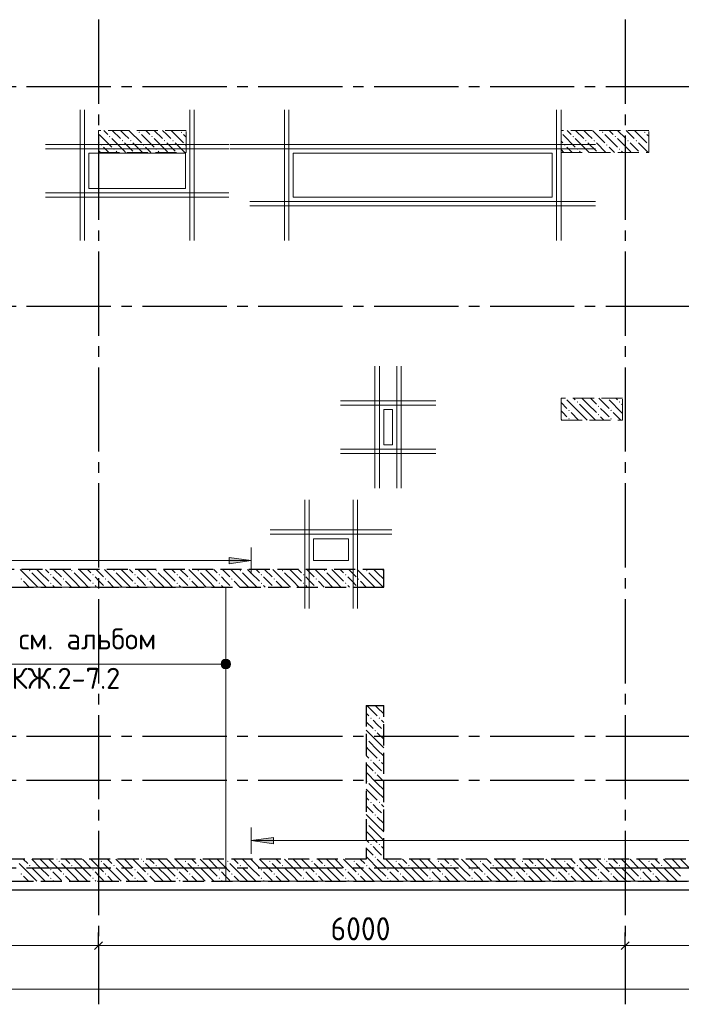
# Model space of a CAD drawing. Header units: millimetres. Extents: x 0 to 50400, y 0 to 35640.
# Tile 4 of 19: x 11617 to 19156, y 8909 to 20124. Entities that reach past the tile are written whole.
import ezdxf

# ---------------------------------------------------------------- set-up
doc = ezdxf.new("R2010")
doc.units = ezdxf.units.MM
doc.linetypes.add('______2', pattern=[324, 240, -84])
doc.linetypes.add('______5', pattern=[1320, 960, -120, 120, -120])
for name, color, linetype, lineweight in [('Standard', 7, 'Continuous', 25), ('ЖБ Перекрытие верхний уровень_1', 7, 'Continuous', 35), ('ЖБ Пилон', 7, 'Continuous', 35), ('ЖБ Стена верхний уровень', 7, 'Continuous', 35), ('Общий01', 7, 'Continuous', 13), ('Общий02', 7, 'Continuous', 18), ('Примечания', 7, 'Continuous', 13), ('Размерная линия_ общее', 7, 'Continuous', 13), ('Тени', 7, 'Continuous', 13)]:
    doc.layers.add(name, color=color, linetype=linetype, lineweight=lineweight)
doc.layers.add('Оси', color=7, linetype='______5', true_color=0x656565)
doc.styles.add('ISOCPEUR', font='txt')

msp = doc.modelspace()

# ---------------------------------------------------------------- hatches: boundary and pattern name
at = {"layer": 'ЖБ Пилон', "linetype": 'Continuous', "lineweight": 18, "transparency": 33554687}
for points in [[(12972, 18841), (12980, 18849), (12987, 18841), (12980, 18833)], [(13452, 18841), (13460, 18849), (13467, 18841), (13460, 18833)], [(17785, 18844), (17787, 18841), (17785, 18839)], [(18252, 18841), (18260, 18849), (18267, 18841), (18260, 18833)], [(18732, 18841), (18740, 18849), (18747, 18841), (18740, 18833)], [(12636, 18793), (12644, 18801), (12651, 18793), (12644, 18785)], [(12780, 18745), (12788, 18753), (12795, 18745), (12788, 18737)], [(12876, 18745), (12884, 18753), (12891, 18745), (12884, 18737)], [(13116, 18793), (13124, 18801), (13131, 18793), (13124, 18785)], [(13260, 18745), (13268, 18753), (13275, 18745), (13268, 18737)], [(13356, 18745), (13364, 18753), (13371, 18745), (13364, 18737)], [(17916, 18793), (17924, 18801), (17931, 18793), (17924, 18785)], [(18060, 18745), (18068, 18753), (18075, 18745), (18068, 18737)], [(18156, 18745), (18164, 18753), (18171, 18745), (18164, 18737)], [(18396, 18793), (18404, 18801), (18411, 18793), (18404, 18785)], [(18540, 18745), (18548, 18753), (18555, 18745), (18548, 18737)], [(18636, 18745), (18644, 18753), (18651, 18745), (18644, 18737)], [(12540, 18697), (12548, 18705), (12555, 18697), (12548, 18689)], [(12684, 18649), (12692, 18657), (12699, 18649), (12692, 18641)], [(13020, 18697), (13028, 18705), (13035, 18697), (13028, 18689)], [(13164, 18649), (13172, 18657), (13179, 18649), (13172, 18641)], [(13500, 18697), (13508, 18705), (13515, 18698), (13515, 18697), (13508, 18689)], [(17820, 18697), (17828, 18705), (17835, 18697), (17828, 18689)], [(17964, 18649), (17972, 18657), (17979, 18649), (17972, 18641)], [(18300, 18697), (18308, 18705), (18315, 18697), (18308, 18689)], [(18444, 18649), (18452, 18657), (18459, 18649), (18452, 18641)], [(18780, 18697), (18785, 18703), (18785, 18692)], [(17830, 15812), (17828, 15809), (17825, 15812)], [(17964, 15769), (17972, 15777), (17979, 15769), (17972, 15761)], [(18204, 15721), (18212, 15729), (18219, 15721), (18212, 15714)], [(18310, 15812), (18308, 15809), (18305, 15812)], [(18444, 15769), (18452, 15777), (18459, 15769), (18452, 15761)], [(17868, 15673), (17876, 15681), (17883, 15673), (17876, 15665)], [(18204, 15625), (18212, 15633), (18219, 15625), (18212, 15617)], [(18348, 15673), (18356, 15681), (18363, 15673), (18356, 15665)], [(17868, 15577), (17876, 15585), (17883, 15577), (17876, 15569)], [(18348, 15577), (18356, 15585), (18363, 15577), (18356, 15569)]]:
    msp.add_hatch(color=7, dxfattribs=at).paths.add_polyline_path(points, flags=16)
at = {"layer": 'ЖБ Стена верхний уровень', "linetype": 'Continuous', "lineweight": 18, "transparency": 33554687}
for points in [[(11724, 13849), (11732, 13857), (11739, 13849), (11732, 13841)], [(11964, 13801), (11972, 13809), (11979, 13801), (11972, 13793)], [(12204, 13849), (12212, 13857), (12219, 13849), (12212, 13841)], [(12444, 13801), (12452, 13809), (12459, 13801), (12452, 13793)], [(12684, 13849), (12692, 13857), (12699, 13849), (12692, 13841)], [(12924, 13801), (12932, 13809), (12939, 13801), (12932, 13793)], [(13164, 13849), (13172, 13857), (13179, 13849), (13172, 13841)], [(13404, 13801), (13412, 13809), (13419, 13801), (13412, 13793)], [(13644, 13849), (13652, 13857), (13659, 13849), (13652, 13841)], [(13884, 13801), (13892, 13809), (13899, 13801), (13892, 13793)], [(14124, 13849), (14132, 13857), (14139, 13849), (14132, 13841)], [(14364, 13801), (14372, 13809), (14379, 13801), (14372, 13793)], [(14604, 13849), (14612, 13857), (14619, 13849), (14612, 13841)], [(14844, 13801), (14852, 13809), (14859, 13801), (14852, 13793)], [(15084, 13849), (15092, 13857), (15099, 13849), (15092, 13841)], [(15324, 13801), (15332, 13809), (15339, 13801), (15332, 13793)], [(15564, 13849), (15572, 13857), (15579, 13849), (15572, 13841)], [(11628, 13753), (11636, 13761), (11643, 13753), (11636, 13745)], [(11964, 13705), (11972, 13713), (11979, 13705), (11972, 13697)], [(12108, 13753), (12116, 13761), (12123, 13753), (12116, 13745)], [(12444, 13705), (12452, 13713), (12459, 13705), (12452, 13697)], [(12588, 13753), (12596, 13761), (12603, 13753), (12596, 13745)], [(12924, 13705), (12932, 13713), (12939, 13705), (12932, 13697)], [(13068, 13753), (13076, 13761), (13083, 13753), (13076, 13745)], [(13404, 13705), (13412, 13713), (13419, 13705), (13412, 13697)], [(13548, 13753), (13556, 13761), (13563, 13753), (13556, 13745)], [(13884, 13705), (13892, 13713), (13899, 13705), (13892, 13697)], [(14028, 13753), (14036, 13761), (14043, 13753), (14036, 13745)], [(14364, 13705), (14372, 13713), (14379, 13705), (14372, 13697)], [(14508, 13753), (14516, 13761), (14523, 13753), (14516, 13745)], [(14844, 13705), (14852, 13713), (14859, 13705), (14852, 13697)], [(14988, 13753), (14996, 13761), (15003, 13753), (14996, 13745)], [(15324, 13705), (15332, 13713), (15339, 13705), (15332, 13697)], [(15468, 13753), (15476, 13761), (15483, 13753), (15476, 13745)], [(11633, 13662), (11636, 13665), (11638, 13662)], [(12113, 13662), (12116, 13665), (12118, 13662)], [(12593, 13662), (12596, 13665), (12598, 13662)], [(13073, 13662), (13076, 13665), (13078, 13662)], [(13553, 13662), (13556, 13665), (13558, 13662)], [(14033, 13662), (14036, 13665), (14038, 13662)], [(14513, 13662), (14516, 13665), (14518, 13662)], [(14993, 13662), (14996, 13665), (14998, 13662)], [(15473, 13662), (15476, 13665), (15478, 13662)], [(15612, 12169), (15620, 12177), (15627, 12169), (15620, 12161)], [(15708, 12169), (15716, 12177), (15723, 12169), (15716, 12161)], [(15660, 12025), (15668, 12033), (15675, 12025), (15668, 12017)], [(15756, 12025), (15764, 12033), (15765, 12032), (15765, 12019), (15764, 12017)], [(15565, 11931), (15572, 11937), (15579, 11929), (15572, 11921), (15565, 11928)], [(15612, 11689), (15620, 11697), (15627, 11689), (15620, 11681)], [(15708, 11689), (15716, 11697), (15723, 11689), (15716, 11681)], [(15660, 11545), (15668, 11553), (15675, 11545), (15668, 11537)], [(15756, 11545), (15764, 11553), (15765, 11552), (15765, 11539), (15764, 11537)], [(15565, 11451), (15572, 11457), (15579, 11449), (15572, 11441), (15565, 11448)], [(15612, 11209), (15620, 11217), (15627, 11209), (15620, 11201)], [(15708, 11209), (15716, 11217), (15723, 11209), (15716, 11201)], [(15660, 11065), (15668, 11073), (15675, 11065), (15668, 11057)], [(15756, 11065), (15764, 11073), (15765, 11072), (15765, 11059), (15764, 11057)], [(15565, 10971), (15572, 10977), (15579, 10969), (15572, 10961), (15565, 10968)], [(15612, 10729), (15620, 10737), (15627, 10729), (15620, 10721)], [(15708, 10729), (15716, 10737), (15723, 10729), (15716, 10721)], [(12060, 10537), (12068, 10545), (12075, 10537), (12068, 10529)], [(12540, 10537), (12548, 10545), (12555, 10537), (12548, 10529)], [(13020, 10537), (13028, 10545), (13035, 10537), (13028, 10529)], [(13500, 10537), (13508, 10545), (13515, 10537), (13508, 10529)], [(13980, 10537), (13988, 10545), (13995, 10537), (13988, 10529)], [(14460, 10537), (14468, 10545), (14475, 10537), (14468, 10529)], [(14940, 10537), (14948, 10545), (14955, 10537), (14948, 10529)], [(15420, 10537), (15428, 10545), (15435, 10537), (15428, 10529)], [(15660, 10585), (15668, 10593), (15675, 10585), (15668, 10577)], [(15756, 10585), (15764, 10593), (15765, 10592), (15765, 10579), (15764, 10577)], [(15900, 10537), (15908, 10545), (15915, 10537), (15908, 10529)], [(16380, 10537), (16388, 10545), (16395, 10537), (16388, 10529)], [(16860, 10537), (16868, 10545), (16875, 10537), (16868, 10529)], [(17340, 10537), (17348, 10545), (17355, 10537), (17348, 10529)], [(17820, 10537), (17828, 10545), (17835, 10537), (17828, 10529)], [(18300, 10537), (18308, 10545), (18315, 10537), (18308, 10529)], [(18780, 10537), (18788, 10545), (18795, 10537), (18788, 10529)], [(11724, 10489), (11732, 10497), (11739, 10489), (11732, 10481)], [(11964, 10441), (11972, 10449), (11979, 10441), (11972, 10433)], [(12204, 10489), (12212, 10497), (12219, 10489), (12212, 10481)], [(12444, 10441), (12452, 10449), (12459, 10441), (12452, 10433)], [(12684, 10489), (12692, 10497), (12699, 10489), (12692, 10481)], [(12924, 10441), (12932, 10449), (12939, 10441), (12932, 10433)], [(13164, 10489), (13172, 10497), (13179, 10489), (13172, 10481)], [(13404, 10441), (13412, 10449), (13419, 10441), (13412, 10433)], [(13644, 10489), (13652, 10497), (13659, 10489), (13652, 10481)], [(13884, 10441), (13892, 10449), (13899, 10441), (13892, 10433)], [(14124, 10489), (14132, 10497), (14139, 10489), (14132, 10481)], [(14364, 10441), (14372, 10449), (14379, 10441), (14372, 10433)], [(14604, 10489), (14612, 10497), (14619, 10489), (14612, 10481)], [(14844, 10441), (14852, 10449), (14859, 10441), (14852, 10433)], [(15084, 10489), (15092, 10497), (15099, 10489), (15092, 10481)], [(15324, 10441), (15332, 10449), (15339, 10441), (15332, 10433)], [(15564, 10489), (15572, 10497), (15579, 10489), (15572, 10481)], [(15804, 10441), (15812, 10449), (15819, 10441), (15812, 10433)], [(16044, 10489), (16052, 10497), (16059, 10489), (16052, 10481)], [(16284, 10441), (16292, 10449), (16299, 10441), (16292, 10433)], [(16524, 10489), (16532, 10497), (16539, 10489), (16532, 10481)], [(16764, 10441), (16772, 10449), (16779, 10441), (16772, 10433)], [(17004, 10489), (17012, 10497), (17019, 10489), (17012, 10481)], [(17244, 10441), (17252, 10449), (17259, 10441), (17252, 10433)], [(17484, 10489), (17492, 10497), (17499, 10489), (17492, 10481)], [(17724, 10441), (17732, 10449), (17739, 10441), (17732, 10433)], [(17964, 10489), (17972, 10497), (17979, 10489), (17972, 10481)], [(18204, 10441), (18212, 10449), (18219, 10441), (18212, 10433)], [(18444, 10489), (18452, 10497), (18459, 10489), (18452, 10481)], [(18684, 10441), (18692, 10449), (18699, 10441), (18692, 10433)], [(18924, 10489), (18932, 10497), (18939, 10489), (18932, 10481)], [(11628, 10393), (11636, 10401), (11643, 10393), (11636, 10385)], [(11964, 10345), (11972, 10353), (11979, 10345), (11972, 10337)], [(12108, 10393), (12116, 10401), (12123, 10393), (12116, 10385)], [(12444, 10345), (12452, 10353), (12459, 10345), (12452, 10337)], [(12588, 10393), (12596, 10401), (12603, 10393), (12596, 10385)], [(12924, 10345), (12932, 10353), (12939, 10345), (12932, 10337)], [(13068, 10393), (13076, 10401), (13083, 10393), (13076, 10385)], [(13404, 10345), (13412, 10353), (13419, 10345), (13412, 10337)], [(13548, 10393), (13556, 10401), (13563, 10393), (13556, 10385)], [(13884, 10345), (13892, 10353), (13899, 10345), (13892, 10337)], [(14028, 10393), (14036, 10401), (14043, 10393), (14036, 10385)], [(14364, 10345), (14372, 10353), (14379, 10345), (14372, 10337)], [(14508, 10393), (14516, 10401), (14523, 10393), (14516, 10385)], [(14844, 10345), (14852, 10353), (14859, 10345), (14852, 10337)], [(14988, 10393), (14996, 10401), (15003, 10393), (14996, 10385)], [(15324, 10345), (15332, 10353), (15339, 10345), (15332, 10337)], [(15468, 10393), (15476, 10401), (15483, 10393), (15476, 10385)], [(15804, 10345), (15812, 10353), (15819, 10345), (15812, 10337)], [(15948, 10393), (15956, 10401), (15963, 10393), (15956, 10385)], [(16284, 10345), (16292, 10353), (16299, 10345), (16292, 10337)], [(16428, 10393), (16436, 10401), (16443, 10393), (16436, 10385)], [(16764, 10345), (16772, 10353), (16779, 10345), (16772, 10337)], [(16908, 10393), (16916, 10401), (16923, 10393), (16916, 10385)], [(17244, 10345), (17252, 10353), (17259, 10345), (17252, 10337)], [(17388, 10393), (17396, 10401), (17403, 10393), (17396, 10385)], [(17724, 10345), (17732, 10353), (17739, 10345), (17732, 10337)], [(17868, 10393), (17876, 10401), (17883, 10393), (17876, 10385)], [(18204, 10345), (18212, 10353), (18219, 10345), (18212, 10337)], [(18348, 10393), (18356, 10401), (18363, 10393), (18356, 10385)], [(18684, 10345), (18692, 10353), (18699, 10345), (18692, 10337)], [(18828, 10393), (18836, 10401), (18843, 10393), (18836, 10385)]]:
    msp.add_hatch(color=7, dxfattribs=at).paths.add_polyline_path(points, flags=16)
at = {"layer": 'Общий02', "linetype": 'Continuous', "lineweight": 13, "transparency": 33554687}
msp.add_hatch(color=7, dxfattribs=at).paths.add_polyline_path([(14004, 13998), (14256, 13962), (14004, 13926)], flags=16)
msp.add_hatch(color=7, dxfattribs=at).paths.add_polyline_path([(14508, 10809), (14256, 10773), (14508, 10737)])
at = {"layer": 'Примечания', "linetype": 'Continuous', "lineweight": 13, "transparency": 33554687}
for points in [[(13919, 12758), (13919, 12812), (13911, 12785)], [(13919, 12812), (13938, 12739), (13938, 12832)], [(13919, 12812), (13919, 12758), (13938, 12739)], [(13938, 12832), (13965, 12731), (13965, 12839)], [(13938, 12832), (13938, 12739), (13965, 12731)], [(13965, 12839), (13965, 12731), (13992, 12739)], [(13965, 12839), (13992, 12739), (13992, 12832)], [(13992, 12832), (13992, 12739), (14012, 12758)], [(13992, 12832), (14012, 12758), (14012, 12812)], [(14012, 12812), (14012, 12758), (14019, 12785)]]:
    msp.add_hatch(color=7, dxfattribs=at).paths.add_polyline_path(points)

# ---------------------------------------------------------------- linework, layer by layer
at = {"layer": 'Standard', "color": 254, "linetype": 'Continuous', "lineweight": -3, "true_color": 0xc4c4ff, "transparency": 33554687}
msp.add_lwpolyline([(7636, 10212), (40365, 10212), (40365, 32712), (7636, 32712), (7636, 10212)], dxfattribs=at)
at = {"layer": 'ЖБ Перекрытие верхний уровень_1', "color": 7, "linetype": 'Continuous', "lineweight": 18, "transparency": 33554687}
for p, q in [((13505, 18602), (12405, 18602)), ((12405, 18602), (12405, 18202)), ((13505, 18202), (13505, 18602)), ((17685, 18602), (14735, 18602)), ((14735, 18602), (14735, 18102)), ((17685, 18102), (17685, 18602)), ((12405, 18202), (13505, 18202)), ((14735, 18102), (17685, 18102)), ((15865, 15682), (15765, 15682)), ((15765, 15682), (15765, 15282)), ((15865, 15282), (15865, 15682)), ((15765, 15282), (15865, 15282)), ((15365, 14212), (14965, 14212)), ((14965, 14212), (14965, 13962)), ((15365, 13962), (15365, 14212)), ((14965, 13962), (15365, 13962)), ((9015, 13662), (13965, 13662)), ((13965, 13662), (13965, 10312)), ((13965, 10312), (15565, 10312)), ((15565, 10312), (40265, 10312))]:
    msp.add_line(p, q, dxfattribs=at)
at = {"layer": 'ЖБ Пилон', "color": 253, "linetype": '______2', "lineweight": 13, "true_color": 0xa0a0a0, "transparency": 33554687}
for p, q in [((13515, 18862), (12515, 18862)), ((12515, 18862), (12515, 18612)), ((13515, 18612), (13515, 18862)), ((18785, 18862), (17785, 18862)), ((17785, 18862), (17785, 18612)), ((18785, 18612), (18785, 18862)), ((12515, 18612), (13515, 18612)), ((17785, 18612), (18785, 18612)), ((18485, 15812), (17785, 15812)), ((17785, 15812), (17785, 15562)), ((18485, 15562), (18485, 15812)), ((17785, 15562), (18485, 15562))]:
    msp.add_line(p, q, dxfattribs=at)
at = {"layer": 'ЖБ Пилон', "color": 9, "linetype": 'Continuous', "lineweight": 18, "true_color": 0xc7c7c7, "transparency": 33554687}
for p, q in [((12574, 18862), (12620, 18817)), ((12670, 18862), (12764, 18769)), ((12812, 18817), (12766, 18862)), ((12862, 18862), (13004, 18721)), ((13054, 18862), (13100, 18817)), ((13150, 18862), (13244, 18769)), ((13292, 18817), (13246, 18862)), ((13342, 18862), (13484, 18721)), ((17854, 18862), (17900, 18817)), ((17950, 18862), (18044, 18769)), ((18092, 18817), (18046, 18862)), ((18142, 18862), (18284, 18721)), ((18334, 18862), (18380, 18817)), ((18430, 18862), (18524, 18769)), ((18572, 18817), (18526, 18862)), ((18622, 18862), (18764, 18721)), ((12515, 18730), (12524, 18721)), ((12524, 18817), (12668, 18673)), ((12812, 18625), (12668, 18769)), ((12860, 18769), (12812, 18817)), ((13004, 18817), (13148, 18673)), ((13292, 18625), (13148, 18769)), ((13340, 18769), (13292, 18817)), ((13484, 18817), (13515, 18786)), ((17785, 18740), (17804, 18721)), ((17804, 18817), (17948, 18673)), ((18092, 18625), (17948, 18769)), ((18140, 18769), (18092, 18817)), ((18284, 18817), (18428, 18673)), ((18572, 18625), (18428, 18769)), ((18620, 18769), (18572, 18817)), ((18764, 18817), (18785, 18796)), ((12515, 18634), (12537, 18612)), ((12633, 18612), (12572, 18673)), ((12716, 18625), (12728, 18612)), ((12812, 18721), (12908, 18625)), ((12812, 18625), (12824, 18612)), ((12908, 18721), (13017, 18612)), ((13113, 18612), (13052, 18673)), ((13196, 18625), (13208, 18612)), ((13292, 18721), (13388, 18625)), ((13292, 18625), (13304, 18612)), ((13388, 18721), (13497, 18612)), ((17785, 18644), (17817, 18612)), ((17913, 18612), (17852, 18673)), ((17996, 18625), (18008, 18612)), ((18092, 18721), (18188, 18625)), ((18092, 18625), (18104, 18612)), ((18188, 18721), (18297, 18612)), ((18393, 18612), (18332, 18673)), ((18476, 18625), (18488, 18612)), ((18572, 18721), (18668, 18625)), ((18572, 18625), (18584, 18612)), ((18668, 18721), (18777, 18612)), ((17785, 15764), (17852, 15697)), ((17996, 15649), (17852, 15793)), ((17929, 15812), (17948, 15793)), ((17996, 15745), (18092, 15649)), ((18092, 15745), (18024, 15812)), ((18092, 15745), (18188, 15649)), ((18120, 15812), (18188, 15745)), ((18216, 15812), (18332, 15697)), ((18476, 15649), (18332, 15793)), ((18409, 15812), (18428, 15793)), ((18476, 15745), (18485, 15736)), ((17804, 15649), (17785, 15668)), ((17852, 15601), (17804, 15649)), ((17900, 15649), (17986, 15562)), ((17996, 15649), (18082, 15562)), ((18092, 15649), (18178, 15562)), ((18284, 15649), (18236, 15697)), ((18236, 15601), (18274, 15562)), ((18332, 15601), (18284, 15649)), ((18380, 15649), (18466, 15562)), ((18476, 15649), (18485, 15640)), ((17785, 15572), (17794, 15562))]:
    msp.add_line(p, q, dxfattribs=at)
at = {"layer": 'ЖБ Стена верхний уровень', "color": 251, "linetype": '______2', "lineweight": -3, "true_color": 0x656565, "transparency": 33554687}
for p, q in [((15765, 13862), (9265, 13862)), ((15765, 13662), (15765, 13862)), ((9265, 13662), (15565, 13662)), ((15565, 13662), (15765, 13662)), ((15565, 12312), (15765, 12312)), ((15565, 12312), (15565, 10562)), ((15765, 10562), (15765, 12312)), ((15565, 10562), (9265, 10562)), ((33465, 10562), (15765, 10562)), ((9265, 10312), (40165, 10312))]:
    msp.add_line(p, q, dxfattribs=at)
at = {"layer": 'ЖБ Стена верхний уровень', "color": 9, "linetype": 'Continuous', "lineweight": 18, "true_color": 0xc7c7c7, "transparency": 33554687}
for p, q in [((11756, 13729), (11623, 13862)), ((11756, 13825), (11852, 13729)), ((11852, 13825), (11814, 13862)), ((11852, 13825), (11948, 13729)), ((11910, 13862), (11948, 13825)), ((12007, 13862), (12092, 13777)), ((12236, 13729), (12103, 13862)), ((12236, 13825), (12332, 13729)), ((12332, 13825), (12294, 13862)), ((12332, 13825), (12428, 13729)), ((12390, 13862), (12428, 13825)), ((12487, 13862), (12572, 13777)), ((12716, 13729), (12583, 13862)), ((12716, 13825), (12812, 13729)), ((12812, 13825), (12774, 13862)), ((12812, 13825), (12908, 13729)), ((12870, 13862), (12908, 13825)), ((12967, 13862), (13052, 13777)), ((13196, 13729), (13063, 13862)), ((13196, 13825), (13292, 13729)), ((13292, 13825), (13254, 13862)), ((13292, 13825), (13388, 13729)), ((13350, 13862), (13388, 13825)), ((13447, 13862), (13532, 13777)), ((13676, 13729), (13543, 13862)), ((13676, 13825), (13772, 13729)), ((13772, 13825), (13734, 13862)), ((13772, 13825), (13868, 13729)), ((13830, 13862), (13868, 13825)), ((13927, 13862), (14012, 13777)), ((14156, 13729), (14023, 13862)), ((14156, 13825), (14252, 13729)), ((14252, 13825), (14214, 13862)), ((14252, 13825), (14348, 13729)), ((14310, 13862), (14348, 13825)), ((14407, 13862), (14492, 13777)), ((14636, 13729), (14503, 13862)), ((14636, 13825), (14732, 13729)), ((14732, 13825), (14694, 13862)), ((14732, 13825), (14828, 13729)), ((14790, 13862), (14828, 13825)), ((14887, 13862), (14972, 13777)), ((15116, 13729), (14983, 13862)), ((15116, 13825), (15212, 13729)), ((15212, 13825), (15174, 13862)), ((15212, 13825), (15308, 13729)), ((15270, 13862), (15308, 13825)), ((15367, 13862), (15452, 13777)), ((15596, 13729), (15463, 13862)), ((15596, 13825), (15692, 13729)), ((15692, 13825), (15654, 13862)), ((15692, 13825), (15765, 13752)), ((15750, 13862), (15765, 13848)), ((11660, 13729), (11726, 13662)), ((11756, 13729), (11823, 13662)), ((11852, 13729), (11918, 13662)), ((12044, 13729), (11996, 13777)), ((12092, 13681), (12044, 13729)), ((12140, 13729), (12206, 13662)), ((12236, 13729), (12303, 13662)), ((12332, 13729), (12398, 13662)), ((12524, 13729), (12476, 13777)), ((12572, 13681), (12524, 13729)), ((12620, 13729), (12686, 13662)), ((12716, 13729), (12783, 13662)), ((12812, 13729), (12878, 13662)), ((13004, 13729), (12956, 13777)), ((13052, 13681), (13004, 13729)), ((13100, 13729), (13166, 13662)), ((13196, 13729), (13263, 13662)), ((13292, 13729), (13358, 13662)), ((13484, 13729), (13436, 13777)), ((13532, 13681), (13484, 13729)), ((13580, 13729), (13646, 13662)), ((13676, 13729), (13743, 13662)), ((13772, 13729), (13838, 13662)), ((13964, 13729), (13916, 13777)), ((14012, 13681), (13964, 13729)), ((14060, 13729), (14126, 13662)), ((14156, 13729), (14223, 13662)), ((14252, 13729), (14318, 13662)), ((14444, 13729), (14396, 13777)), ((14492, 13681), (14444, 13729)), ((14540, 13729), (14606, 13662)), ((14636, 13729), (14703, 13662)), ((14732, 13729), (14798, 13662)), ((14924, 13729), (14876, 13777)), ((14972, 13681), (14924, 13729)), ((15020, 13729), (15086, 13662)), ((15116, 13729), (15183, 13662)), ((15212, 13729), (15278, 13662)), ((15404, 13729), (15356, 13777)), ((15452, 13681), (15404, 13729)), ((15500, 13729), (15566, 13662)), ((15596, 13729), (15663, 13662)), ((15692, 13729), (15758, 13662)), ((11996, 13681), (12014, 13662)), ((12476, 13681), (12494, 13662)), ((12956, 13681), (12974, 13662)), ((13436, 13681), (13454, 13662)), ((13916, 13681), (13934, 13662)), ((14396, 13681), (14414, 13662)), ((14876, 13681), (14894, 13662)), ((15356, 13681), (15374, 13662)), ((15596, 12289), (15572, 12312)), ((15596, 12289), (15692, 12193)), ((15668, 12312), (15692, 12289)), ((15692, 12289), (15765, 12216)), ((15764, 12312), (15765, 12312)), ((15565, 12224), (15596, 12193)), ((15565, 12128), (15644, 12049)), ((15692, 12097), (15644, 12145)), ((15740, 12145), (15765, 12120)), ((15692, 11905), (15565, 12032)), ((15740, 12049), (15692, 12097)), ((15692, 12001), (15765, 11928)), ((15596, 11905), (15692, 11809)), ((15692, 11905), (15765, 11832)), ((15596, 11809), (15565, 11840)), ((15596, 11809), (15692, 11713)), ((15692, 11809), (15765, 11736)), ((15565, 11744), (15596, 11713)), ((15692, 11617), (15644, 11665)), ((15740, 11665), (15765, 11640)), ((15565, 11648), (15644, 11569)), ((15692, 11425), (15565, 11552)), ((15740, 11569), (15692, 11617)), ((15692, 11521), (15765, 11448)), ((15596, 11329), (15565, 11360)), ((15596, 11425), (15692, 11329)), ((15596, 11329), (15692, 11233)), ((15692, 11425), (15765, 11352)), ((15692, 11329), (15765, 11256)), ((15565, 11264), (15596, 11233)), ((15565, 11168), (15644, 11089)), ((15692, 11137), (15644, 11185)), ((15740, 11089), (15692, 11137)), ((15740, 11185), (15765, 11160)), ((15692, 10945), (15565, 11072)), ((15692, 11041), (15765, 10968)), ((15596, 10849), (15565, 10880)), ((15596, 10945), (15692, 10849)), ((15692, 10945), (15765, 10872)), ((15565, 10784), (15596, 10753)), ((15596, 10849), (15692, 10753)), ((15692, 10849), (15765, 10776)), ((15565, 10688), (15644, 10609)), ((15692, 10657), (15644, 10705)), ((15740, 10609), (15692, 10657)), ((15740, 10705), (15765, 10680)), ((11658, 10562), (11708, 10513)), ((11852, 10465), (11754, 10562)), ((11852, 10561), (11948, 10465)), ((11948, 10561), (12092, 10417)), ((12042, 10562), (12044, 10561)), ((12138, 10562), (12188, 10513)), ((12332, 10465), (12234, 10562)), ((12332, 10561), (12428, 10465)), ((12428, 10561), (12572, 10417)), ((12522, 10562), (12524, 10561)), ((12618, 10562), (12668, 10513)), ((12812, 10465), (12714, 10562)), ((12812, 10561), (12908, 10465)), ((12908, 10561), (13052, 10417)), ((13002, 10562), (13004, 10561)), ((13098, 10562), (13148, 10513)), ((13292, 10465), (13194, 10562)), ((13292, 10561), (13388, 10465)), ((13388, 10561), (13532, 10417)), ((13482, 10562), (13484, 10561)), ((13578, 10562), (13628, 10513)), ((13772, 10465), (13674, 10562)), ((13772, 10561), (13868, 10465)), ((13868, 10561), (14012, 10417)), ((13962, 10562), (13964, 10561)), ((14058, 10562), (14108, 10513)), ((14252, 10465), (14154, 10562)), ((14252, 10561), (14348, 10465)), ((14348, 10561), (14492, 10417)), ((14442, 10562), (14444, 10561)), ((14538, 10562), (14588, 10513)), ((14732, 10465), (14634, 10562)), ((14732, 10561), (14828, 10465)), ((14828, 10561), (14972, 10417)), ((14922, 10562), (14924, 10561)), ((15018, 10562), (15068, 10513)), ((15212, 10465), (15114, 10562)), ((15212, 10561), (15308, 10465)), ((15308, 10561), (15452, 10417)), ((15402, 10562), (15404, 10561)), ((15498, 10562), (15548, 10513)), ((15594, 10562), (15565, 10592)), ((15692, 10465), (15594, 10562)), ((15692, 10561), (15788, 10465)), ((15788, 10561), (15932, 10417)), ((15882, 10562), (15884, 10561)), ((15978, 10562), (16028, 10513)), ((16172, 10465), (16074, 10562)), ((16172, 10561), (16268, 10465)), ((16268, 10561), (16412, 10417)), ((16362, 10562), (16364, 10561)), ((16458, 10562), (16508, 10513)), ((16652, 10465), (16554, 10562)), ((16652, 10561), (16748, 10465)), ((16748, 10561), (16892, 10417)), ((16842, 10562), (16844, 10561)), ((16938, 10562), (16988, 10513)), ((17132, 10465), (17034, 10562)), ((17132, 10561), (17228, 10465)), ((17228, 10561), (17372, 10417)), ((17322, 10562), (17324, 10561)), ((17418, 10562), (17468, 10513)), ((17612, 10465), (17514, 10562)), ((17612, 10561), (17708, 10465)), ((17708, 10561), (17852, 10417)), ((17802, 10562), (17804, 10561)), ((17898, 10562), (17948, 10513)), ((18092, 10465), (17994, 10562)), ((18092, 10561), (18188, 10465)), ((18188, 10561), (18332, 10417)), ((18282, 10562), (18284, 10561)), ((18378, 10562), (18428, 10513)), ((18572, 10465), (18474, 10562)), ((18572, 10561), (18668, 10465)), ((18668, 10561), (18812, 10417)), ((18762, 10562), (18764, 10561)), ((18858, 10562), (18908, 10513)), ((19052, 10465), (18954, 10562)), ((19052, 10561), (19148, 10465)), ((19148, 10561), (19292, 10417)), ((11756, 10369), (11612, 10513)), ((11756, 10465), (11852, 10369)), ((11852, 10465), (11948, 10369)), ((12236, 10369), (12092, 10513)), ((12236, 10465), (12332, 10369)), ((12332, 10465), (12428, 10369)), ((12716, 10369), (12572, 10513)), ((12716, 10465), (12812, 10369)), ((12812, 10465), (12908, 10369)), ((13196, 10369), (13052, 10513)), ((13196, 10465), (13292, 10369)), ((13292, 10465), (13388, 10369)), ((13676, 10369), (13532, 10513)), ((13676, 10465), (13772, 10369)), ((13772, 10465), (13868, 10369)), ((14156, 10369), (14012, 10513)), ((14156, 10465), (14252, 10369)), ((14252, 10465), (14348, 10369)), ((14636, 10369), (14492, 10513)), ((14636, 10465), (14732, 10369)), ((14732, 10465), (14828, 10369)), ((15116, 10369), (14972, 10513)), ((15116, 10465), (15212, 10369)), ((15212, 10465), (15308, 10369)), ((15596, 10369), (15452, 10513)), ((15596, 10465), (15692, 10369)), ((15692, 10465), (15788, 10369)), ((16076, 10369), (15932, 10513)), ((16076, 10465), (16172, 10369)), ((16172, 10465), (16268, 10369)), ((16556, 10369), (16412, 10513)), ((16556, 10465), (16652, 10369)), ((16652, 10465), (16748, 10369)), ((17036, 10369), (16892, 10513)), ((17036, 10465), (17132, 10369)), ((17132, 10465), (17228, 10369)), ((17516, 10369), (17372, 10513)), ((17516, 10465), (17612, 10369)), ((17612, 10465), (17708, 10369)), ((17996, 10369), (17852, 10513)), ((17996, 10465), (18092, 10369)), ((18092, 10465), (18188, 10369)), ((18476, 10369), (18332, 10513)), ((18476, 10465), (18572, 10369)), ((18572, 10465), (18668, 10369)), ((18956, 10369), (18812, 10513)), ((18956, 10465), (19052, 10369)), ((19052, 10465), (19148, 10369)), ((11660, 10369), (11716, 10312)), ((11756, 10369), (11812, 10312)), ((11852, 10369), (11908, 10312)), ((12044, 10369), (11996, 10417)), ((11996, 10321), (12004, 10312)), ((12092, 10321), (12044, 10369)), ((12140, 10369), (12196, 10312)), ((12236, 10369), (12292, 10312)), ((12332, 10369), (12388, 10312)), ((12524, 10369), (12476, 10417)), ((12476, 10321), (12484, 10312)), ((12572, 10321), (12524, 10369)), ((12620, 10369), (12676, 10312)), ((12716, 10369), (12772, 10312)), ((12812, 10369), (12868, 10312)), ((13004, 10369), (12956, 10417)), ((12956, 10321), (12964, 10312)), ((13052, 10321), (13004, 10369)), ((13100, 10369), (13156, 10312)), ((13196, 10369), (13252, 10312)), ((13292, 10369), (13348, 10312)), ((13484, 10369), (13436, 10417)), ((13436, 10321), (13444, 10312)), ((13532, 10321), (13484, 10369)), ((13580, 10369), (13636, 10312)), ((13676, 10369), (13732, 10312)), ((13772, 10369), (13828, 10312)), ((13964, 10369), (13916, 10417)), ((13916, 10321), (13924, 10312)), ((14012, 10321), (13964, 10369)), ((14060, 10369), (14116, 10312)), ((14156, 10369), (14212, 10312)), ((14252, 10369), (14308, 10312)), ((14444, 10369), (14396, 10417)), ((14396, 10321), (14404, 10312)), ((14492, 10321), (14444, 10369)), ((14540, 10369), (14596, 10312)), ((14636, 10369), (14692, 10312)), ((14732, 10369), (14788, 10312)), ((14924, 10369), (14876, 10417)), ((14876, 10321), (14884, 10312)), ((14972, 10321), (14924, 10369)), ((15020, 10369), (15076, 10312)), ((15116, 10369), (15172, 10312)), ((15212, 10369), (15268, 10312)), ((15404, 10369), (15356, 10417)), ((15356, 10321), (15364, 10312)), ((15452, 10321), (15404, 10369)), ((15500, 10369), (15556, 10312)), ((15596, 10369), (15652, 10312)), ((15692, 10369), (15748, 10312)), ((15884, 10369), (15836, 10417)), ((15836, 10321), (15844, 10312)), ((15932, 10321), (15884, 10369)), ((15980, 10369), (16036, 10312)), ((16076, 10369), (16132, 10312)), ((16172, 10369), (16228, 10312)), ((16364, 10369), (16316, 10417)), ((16316, 10321), (16324, 10312)), ((16412, 10321), (16364, 10369)), ((16460, 10369), (16516, 10312)), ((16556, 10369), (16612, 10312)), ((16652, 10369), (16708, 10312)), ((16844, 10369), (16796, 10417)), ((16796, 10321), (16804, 10312)), ((16892, 10321), (16844, 10369)), ((16940, 10369), (16996, 10312)), ((17036, 10369), (17092, 10312)), ((17132, 10369), (17188, 10312)), ((17324, 10369), (17276, 10417)), ((17276, 10321), (17284, 10312)), ((17372, 10321), (17324, 10369)), ((17420, 10369), (17476, 10312)), ((17516, 10369), (17572, 10312)), ((17612, 10369), (17668, 10312)), ((17804, 10369), (17756, 10417)), ((17756, 10321), (17764, 10312)), ((17852, 10321), (17804, 10369)), ((17900, 10369), (17956, 10312)), ((17996, 10369), (18052, 10312)), ((18092, 10369), (18148, 10312)), ((18284, 10369), (18236, 10417)), ((18236, 10321), (18244, 10312)), ((18332, 10321), (18284, 10369)), ((18380, 10369), (18436, 10312)), ((18476, 10369), (18532, 10312)), ((18572, 10369), (18628, 10312)), ((18764, 10369), (18716, 10417)), ((18716, 10321), (18724, 10312)), ((18812, 10321), (18764, 10369)), ((18860, 10369), (18916, 10312)), ((18956, 10369), (19012, 10312)), ((19052, 10369), (19108, 10312))]:
    msp.add_line(p, q, dxfattribs=at)
at = {"layer": 'Общий02', "color": 251, "linetype": 'Continuous', "lineweight": 13, "true_color": 0x494949, "transparency": 33554687}
for p, q in [((14256, 13812), (14256, 14112)), ((14004, 13962), (13986, 13962)), ((14004, 13926), (14004, 13998)), ((14004, 13998), (14256, 13962)), ((14256, 13962), (14004, 13926)), ((14256, 13962), (14256, 13962)), ((14256, 13962), (14256, 13962)), ((14256, 13962), (14256, 13962)), ((14256, 10623), (14256, 10923)), ((14508, 10809), (14256, 10773)), ((14256, 10773), (14256, 10773)), ((14256, 10773), (14256, 10773)), ((14256, 10773), (14256, 10773)), ((14256, 10773), (14508, 10737)), ((14508, 10737), (14508, 10809)), ((14508, 10773), (14526, 10773))]:
    msp.add_line(p, q, dxfattribs=at)
for points in [[(14256, 13962), (9497, 13962), (9497, 32547)], [(9073, 32151), (23595, 32151), (23595, 31312), (27195, 31312), (27195, 32151), (36295, 32151), (36295, 27631), (37144, 27631), (37144, 32151), (39965, 32151), (39965, 10773), (14256, 10773)]]:
    msp.add_lwpolyline(points, dxfattribs=at)
at = {"layer": 'Оси', "color": 8, "linetype": '______5', "lineweight": -3, "transparency": 33554687}
for p, q in [((12515, 33324), (12515, 8909)), ((18515, 33324), (18515, 8909)), ((7736, 19362), (42963, 19362)), ((7736, 16862), (42963, 16862)), ((7736, 11962), (42963, 11962)), ((7736, 11462), (42963, 11462)), ((7736, 10462), (42963, 10462))]:
    msp.add_line(p, q, dxfattribs=at)
at = {"layer": 'Примечания', "color": 7, "linetype": 'Continuous', "lineweight": 13, "transparency": 33554687}
for p, q in [((13289, 12785), (9999, 12785)), ((9999, 12785), (13965, 12785)), ((13911, 12785), (13911, 12785)), ((13965, 12839), (13965, 12839)), ((14019, 12785), (14019, 12785)), ((13965, 12731), (13965, 12731))]:
    msp.add_line(p, q, dxfattribs=at)
msp.add_circle((13965, 12785), 54, dxfattribs=at)
at = {"layer": 'Размерная линия_ общее', "color": 7, "linetype": 'Continuous', "lineweight": -3, "transparency": 33554687}
for p, q in [((12515, 9577), (12515, 9727)), ((18515, 9577), (18515, 9727)), ((12515, 9577), (12515, 9427)), ((18515, 9577), (18515, 9427))]:
    msp.add_line(p, q, dxfattribs=at)
at = {"layer": 'Размерная линия_ общее', "color": 7, "linetype": 'Continuous', "lineweight": 13, "transparency": 33554687}
for p, q in [((9265, 9577), (12515, 9577)), ((12515, 9577), (18515, 9577)), ((18515, 9577), (24515, 9577)), ((9265, 9082), (40065, 9082))]:
    msp.add_line(p, q, dxfattribs=at)
at = {"layer": 'Размерная линия_ общее', "color": 7, "linetype": 'Continuous', "lineweight": 25, "transparency": 33554687}
for p, q in [((12470, 9532), (12560, 9622)), ((18470, 9532), (18560, 9622))]:
    msp.add_line(p, q, dxfattribs=at)
at = {"layer": 'Тени', "color": 7, "linetype": 'Continuous', "lineweight": 13, "transparency": 33554687}
for p, q in [((12305, 17608), (12305, 19096)), ((12305, 17608), (12305, 19096)), ((12355, 17608), (12355, 19096)), ((12355, 17608), (12355, 19096)), ((13555, 17608), (13555, 19096)), ((13555, 17608), (13555, 19096)), ((13605, 17608), (13605, 19096)), ((13605, 17608), (13605, 19096)), ((14635, 17608), (14635, 19096)), ((14635, 17608), (14635, 19096)), ((14685, 17608), (14685, 19096)), ((14685, 17608), (14685, 19096)), ((17735, 17608), (17735, 19096)), ((17735, 17608), (17735, 19096)), ((17785, 17608), (17785, 19096)), ((17785, 17608), (17785, 19096)), ((11911, 18702), (13999, 18702)), ((11911, 18702), (13999, 18702)), ((11911, 18652), (13999, 18652)), ((11911, 18652), (13999, 18652)), ((14011, 18702), (18179, 18702)), ((14011, 18702), (18179, 18702)), ((14011, 18652), (18179, 18652)), ((14011, 18652), (18179, 18652)), ((11911, 18152), (13999, 18152)), ((11911, 18152), (13999, 18152)), ((11911, 18102), (13999, 18102)), ((11911, 18102), (13999, 18102)), ((14241, 18052), (18179, 18052)), ((14241, 18052), (18179, 18052)), ((14241, 18002), (18179, 18002)), ((14241, 18002), (18179, 18002)), ((15665, 14788), (15665, 16176)), ((15665, 14788), (15665, 16176)), ((15715, 14788), (15715, 16176)), ((15715, 14788), (15715, 16176)), ((15915, 14788), (15915, 16176)), ((15915, 14788), (15915, 16176)), ((15965, 14788), (15965, 16176)), ((15965, 14788), (15965, 16176)), ((15271, 15782), (16359, 15782)), ((15271, 15782), (16359, 15782)), ((15271, 15732), (16359, 15732)), ((15271, 15732), (16359, 15732)), ((15271, 15232), (16359, 15232)), ((15271, 15232), (16359, 15232)), ((15271, 15182), (16359, 15182)), ((15271, 15182), (16359, 15182)), ((14865, 13418), (14865, 14656)), ((14865, 13418), (14865, 14656)), ((14915, 13418), (14915, 14656)), ((14915, 13418), (14915, 14656)), ((15415, 13418), (15415, 14656)), ((15415, 13418), (15415, 14656)), ((15465, 13418), (15465, 14656)), ((15465, 13418), (15465, 14656)), ((14471, 14312), (15859, 14312)), ((14471, 14312), (15859, 14312)), ((14471, 14262), (15859, 14262)), ((14471, 14262), (15859, 14262))]:
    msp.add_line(p, q, dxfattribs=at)

# ---------------------------------------------------------------- texts
at = {"layer": 'Общий01', "color": 251, "linetype": 'Continuous', "lineweight": 18, "true_color": 0x656565, "transparency": 33554687, "char_height": 240, "attachment_point": 7, "style": 'ISOCPEUR'}
for s, insert, width in [('\\W0.98;лестница см. альбом', (10097, 12885), 3284.69), ('\\W0.98;24-04-КЖ.2-7.2', (10529, 12501), 2419.97)]:
    msp.add_mtext(s, dxfattribs=dict(at, insert=insert, width=width))
at = {"layer": 'Размерная линия_ общее', "color": 7, "linetype": 'Continuous', "lineweight": 25, "transparency": 33554687, "insert": (15159, 9637), "char_height": 264, "width": 861.72, "attachment_point": 7, "style": 'ISOCPEUR'}
msp.add_mtext('\\W0.93;6000', dxfattribs=at)

doc.saveas('drawing.dxf')
